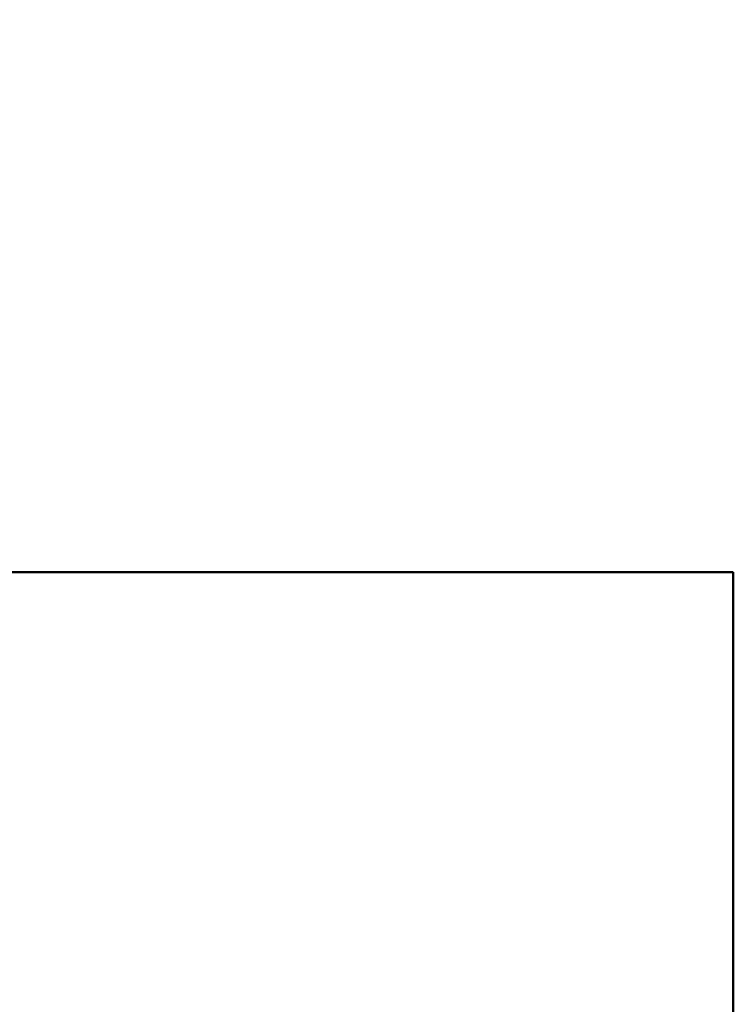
# Model space of a CAD drawing. Header units: millimetres. Extents: x -747 to 747, y -1110 to 610.
# Tile 93 of 93: x 550 to 705, y 396 to 610. Entities that reach past the tile are written whole.
import ezdxf

# ---------------------------------------------------------------- set-up
doc = ezdxf.new("R2010")
doc.units = ezdxf.units.MM
doc.layers.add('A-GENM', color=13, linetype='Continuous', lineweight=40)

# ---------------------------------------------------------------- blocks, each defined once
blk = doc.blocks.new('Nexa Toit - 1000-755047-Niveau de réf_')
at = {"layer": 'A-GENM'}
for p, q in [((705, 490), (-705, 490)), ((-705, 490), (705, 490)), ((705, -490), (705, 490)), ((705, 490), (705, -490))]:
    blk.add_line(p, q, dxfattribs=at)

msp = doc.modelspace()

# ---------------------------------------------------------------- linework, layer by layer
at = {"color": 94, "lineweight": 30}
msp.add_circle((0, 0.5), 609.6, dxfattribs=at)

# ---------------------------------------------------------------- block references
at = {"layer": 'A-GENM'}
msp.add_blockref('Nexa Toit - 1000-755047-Niveau de réf_', (0, 0), dxfattribs=at)

doc.saveas('drawing.dxf')
